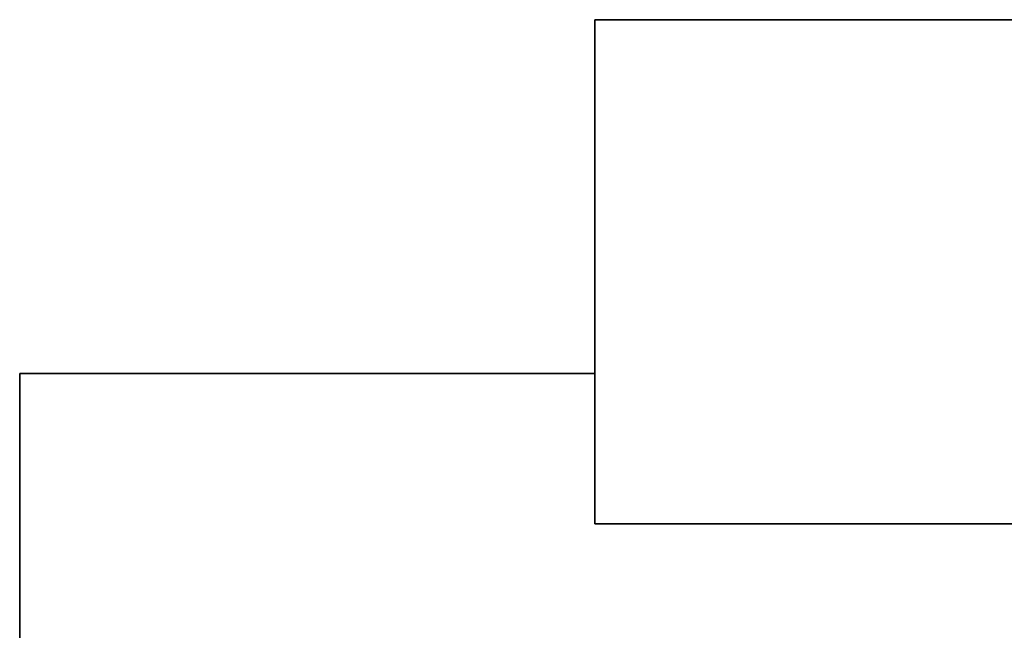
# Model space of a CAD drawing. Header units: millimetres. Extents: x 263 to 577, y 110 to 484.
# Tile 5 of 6: x 263 to 407, y 342 to 431. Entities that reach past the tile are written whole.
import ezdxf

# ---------------------------------------------------------------- set-up
doc = ezdxf.new("R2010")
doc.units = ezdxf.units.MM
doc.header["$LTSCALE"] = 2
doc.layers.add('Krawędzie widoczne(ISO)', color=7, linetype='Continuous', lineweight=35, true_color=0x262659)

msp = doc.modelspace()

# ---------------------------------------------------------------- linework, layer by layer
at = {"layer": 'Krawędzie widoczne(ISO)'}
for p, q in [((441.14, 431.41), (347.14, 431.41)), ((347.14, 431.41), (347.14, 357.61)), ((262.9, 379.61), (262.9, 257.21)), ((347.14, 379.61), (262.9, 379.61)), ((441.14, 357.61), (347.14, 357.61))]:
    msp.add_line(p, q, dxfattribs=at)

doc.saveas('drawing.dxf')
